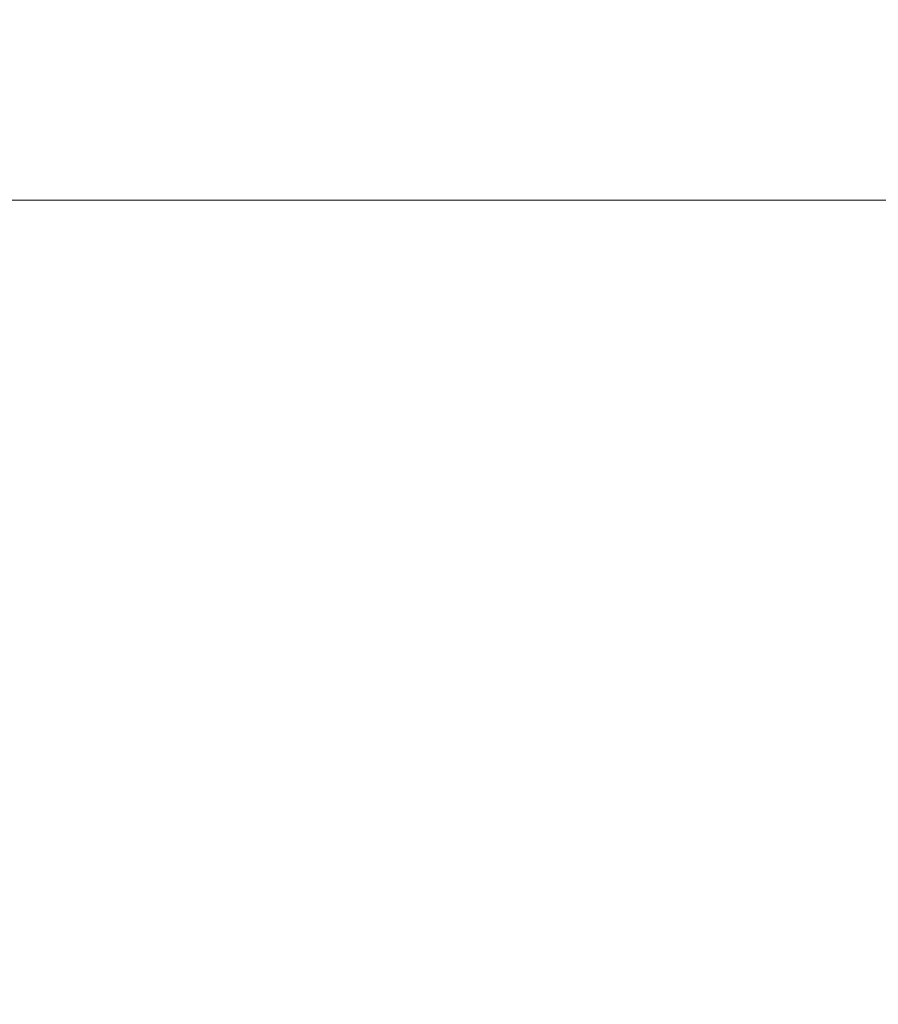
# Model space of a CAD drawing. Header units: millimetres. Extents: x -86 to 86, y -329 to 37.
# Tile 222 of 251: x 50.000738 to 50.001187, y 3.150223 to 3.150738. Entities that reach past the tile are written whole.
import ezdxf

# ---------------------------------------------------------------- set-up
doc = ezdxf.new("R2010")
doc.units = ezdxf.units.MM
doc.layers.add('M-520-M_DRAINAGE_FW', color=2, linetype='Continuous', lineweight=30)

# ---------------------------------------------------------------- blocks, each defined once
blk = doc.blocks.new('FFAS1704-1015L0BC0 - Signature wall mounted basin mixer With Pop-up drain-4629-3D View 1')
at = {"layer": 'M-520-M_DRAINAGE_FW', "lineweight": 9}
mesh = blk.add_polyface(dxfattribs=at)
corners = [(74.91920972, 3.15064344, 48.90088052), (25.08155635, 3.15064344, 48.90088052), (25.89010756, 10.42501547, 52.29297452), (27.53562621, 17.55681012, 55.61858457), (28.11341162, 18.95340002, 56.26982571), (28.97579767, 20.19460446, 56.84861033), (30.08308836, 21.22329803, 57.3282958), (31.38431708, 21.99212828, 57.68680862), (32.81959466, 22.46571175, 57.90764362), (50.0003819, 24.28706678, 58.75695587), (67.18117368, 22.46571175, 57.90764362), (68.61645126, 21.99212828, 57.68680862), (69.91767998, 21.22329803, 57.3282958), (71.02497067, 20.19460446, 56.84861033), (71.88735445, 18.95340002, 56.26982571), (72.46513985, 17.55681012, 55.61858457), (74.11066078, 10.42501547, 52.29297452)]
mesh.append_faces([[corners[k] for k in face] for face in [(12, 10, 11), (8, 6, 7)]], dxfattribs={"vtx0": -1})
mesh.append_faces([[corners[k] for k in face] for face in [(14, 10, 13), (16, 10, 15), (15, 10, 14), (6, 8, 5), (2, 9, 1)]], dxfattribs={"vtx0": -1, "vtx1": -1})
mesh.append_faces([[corners[k] for k in face] for face in [(10, 12, 13), (9, 16, 0), (8, 3, 4), (8, 4, 5)]], dxfattribs={"vtx0": -1, "vtx2": -1})
mesh.append_faces([[corners[k] for k in face] for face in [(9, 10, 16), (8, 9, 2), (2, 3, 8), (0, 1, 9)]], dxfattribs={"vtx1": -1, "vtx2": -1})
mesh = blk.add_polyface(dxfattribs=at)
corners = [(25.08155635, 3.15064344, 48.90088052), (74.91920972, 3.15064344, 48.90088052), (74.96456941, -2.47565938, 46.99289832), (74.47439675, -8.34911565, 46.35144492), (25.52636932, -8.34911565, 46.35144492), (25.03619893, -2.47565938, 46.99289832)]
mesh.append_faces([[corners[k] for k in face] for face in [(5, 0, 1, 2), (2, 3, 4, 5)]], dxfattribs={"vtx3": -1})

msp = doc.modelspace()

# ---------------------------------------------------------------- block references
at = {"layer": 'M-520-M_DRAINAGE_FW', "lineweight": 9}
msp.add_blockref('FFAS1704-1015L0BC0 - Signature wall mounted basin mixer With Pop-up drain-4629-3D View 1', (0, 0), dxfattribs=at)

doc.saveas('drawing.dxf')
